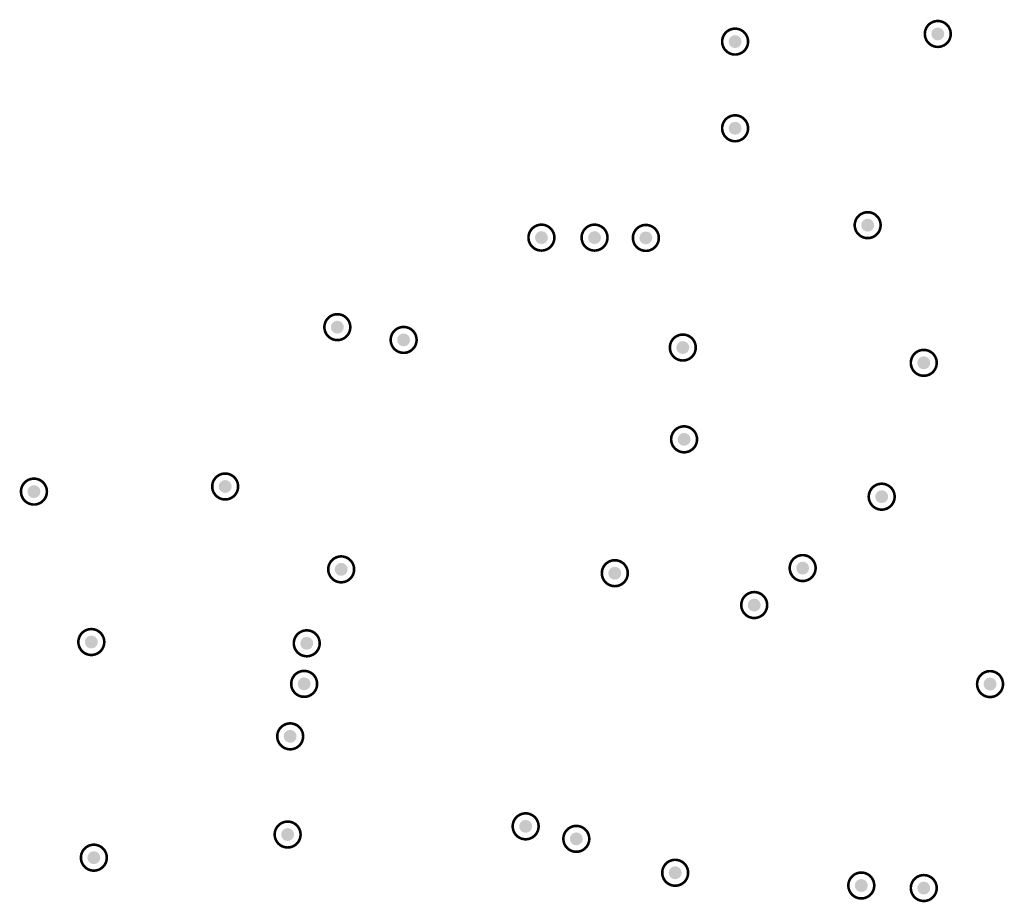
# Model space of a CAD drawing. Header units: inches. Extents: x -11.9 to 0, y -4.1 to 7.1.
# Tile 41 of 54: x -5.907 to -5.146, y 4.064 to 4.745. Entities that reach past the tile are written whole.
import ezdxf

# ---------------------------------------------------------------- set-up
doc = ezdxf.new("R2010")
doc.units = ezdxf.units.IN
doc.header["$MEASUREMENT"] = 0
doc.layers.add('DrillDrawing', color=1, linetype='Continuous')
doc.layers.add('ViaHoleLayer', color=16, linetype='Continuous')

msp = doc.modelspace()

# ---------------------------------------------------------------- hatches: boundary and pattern name
at = {"layer": 'ViaHoleLayer'}
h = msp.add_hatch(color=16, dxfattribs=at)
edge = h.paths.add_edge_path()
edge.add_arc((-5.19783, 4.73425), 0.005, 0, 360)
h = msp.add_hatch(color=16, dxfattribs=at)
edge = h.paths.add_edge_path()
edge.add_arc((-5.35433, 4.72835), 0.005, 0, 360)
h = msp.add_hatch(color=16, dxfattribs=at)
edge = h.paths.add_edge_path()
edge.add_arc((-5.35433, 4.66142), 0.005, 0, 360)
h = msp.add_hatch(color=16, dxfattribs=at)
edge = h.paths.add_edge_path()
edge.add_arc((-5.25197, 4.58661), 0.005, 0, 360)
h = msp.add_hatch(color=16, dxfattribs=at)
edge = h.paths.add_edge_path()
edge.add_arc((-5.50385, 4.577), 0.005, 0, 360)
h = msp.add_hatch(color=16, dxfattribs=at)
edge = h.paths.add_edge_path()
edge.add_arc((-5.46285, 4.577), 0.005, 0, 360)
h = msp.add_hatch(color=16, dxfattribs=at)
edge = h.paths.add_edge_path()
edge.add_arc((-5.42323, 4.57677), 0.005, 0, 360)
h = msp.add_hatch(color=16, dxfattribs=at)
edge = h.paths.add_edge_path()
edge.add_arc((-5.66142, 4.50787), 0.005, 0, 360)
h = msp.add_hatch(color=16, dxfattribs=at)
edge = h.paths.add_edge_path()
edge.add_arc((-5.61024, 4.49803), 0.005, 0, 360)
h = msp.add_hatch(color=16, dxfattribs=at)
edge = h.paths.add_edge_path()
edge.add_arc((-5.39469, 4.49213), 0.005, 0, 360)
h = msp.add_hatch(color=16, dxfattribs=at)
edge = h.paths.add_edge_path()
edge.add_arc((-5.20866, 4.48032), 0.005, 0, 360)
h = msp.add_hatch(color=16, dxfattribs=at)
edge = h.paths.add_edge_path()
edge.add_arc((-5.3937, 4.42126), 0.005, 0, 360)
h = msp.add_hatch(color=16, dxfattribs=at)
edge = h.paths.add_edge_path()
edge.add_arc((-5.74803, 4.38484), 0.005, 0, 360)
h = msp.add_hatch(color=16, dxfattribs=at)
edge = h.paths.add_edge_path()
edge.add_arc((-5.89567, 4.38091), 0.005, 0, 360)
h = msp.add_hatch(color=16, dxfattribs=at)
edge = h.paths.add_edge_path()
edge.add_arc((-5.24114, 4.37697), 0.005, 0, 360)
h = msp.add_hatch(color=16, dxfattribs=at)
edge = h.paths.add_edge_path()
edge.add_arc((-5.65846, 4.32087), 0.005, 0, 360)
h = msp.add_hatch(color=16, dxfattribs=at)
edge = h.paths.add_edge_path()
edge.add_arc((-5.30217, 4.32185), 0.005, 0, 360)
h = msp.add_hatch(color=16, dxfattribs=at)
edge = h.paths.add_edge_path()
edge.add_arc((-5.4472, 4.3179), 0.005, 0, 360)
h = msp.add_hatch(color=16, dxfattribs=at)
edge = h.paths.add_edge_path()
edge.add_arc((-5.33957, 4.29331), 0.005, 0, 360)
h = msp.add_hatch(color=16, dxfattribs=at)
edge = h.paths.add_edge_path()
edge.add_arc((-5.85138, 4.26476), 0.005, 0, 360)
h = msp.add_hatch(color=16, dxfattribs=at)
edge = h.paths.add_edge_path()
edge.add_arc((-5.68504, 4.26378), 0.005, 0, 360)
h = msp.add_hatch(color=16, dxfattribs=at)
edge = h.paths.add_edge_path()
edge.add_arc((-5.68704, 4.23247), 0.005, 0, 360)
h = msp.add_hatch(color=16, dxfattribs=at)
edge = h.paths.add_edge_path()
edge.add_arc((-5.15748, 4.23228), 0.005, 0, 360)
h = msp.add_hatch(color=16, dxfattribs=at)
edge = h.paths.add_edge_path()
edge.add_arc((-5.69783, 4.19193), 0.005, 0, 360)
h = msp.add_hatch(color=16, dxfattribs=at)
edge = h.paths.add_edge_path()
edge.add_arc((-5.6998, 4.11614), 0.005, 0, 360)
h = msp.add_hatch(color=16, dxfattribs=at)
edge = h.paths.add_edge_path()
edge.add_arc((-5.51604, 4.12247), 0.005, 0, 360)
h = msp.add_hatch(color=16, dxfattribs=at)
edge = h.paths.add_edge_path()
edge.add_arc((-5.47692, 4.1128), 0.005, 0, 360)
h = msp.add_hatch(color=16, dxfattribs=at)
edge = h.paths.add_edge_path()
edge.add_arc((-5.84941, 4.09826), 0.005, 0, 360)
h = msp.add_hatch(color=16, dxfattribs=at)
edge = h.paths.add_edge_path()
edge.add_arc((-5.40059, 4.08661), 0.005, 0, 360)
h = msp.add_hatch(color=16, dxfattribs=at)
edge = h.paths.add_edge_path()
edge.add_arc((-5.25689, 4.07677), 0.005, 0, 360)
h = msp.add_hatch(color=16, dxfattribs=at)
edge = h.paths.add_edge_path()
edge.add_arc((-5.20866, 4.0748), 0.005, 0, 360)

# ---------------------------------------------------------------- linework, layer by layer
at = {"layer": 'DrillDrawing'}
for points, const_width in [([(-5.18783, 4.73425, 1), (-5.20783, 4.73425, 1)], 0.002), ([(-5.34433, 4.72835, 1), (-5.36433, 4.72835, 1)], 0.002), ([(-5.36483, 4.72835, 1), (-5.36383, 4.72835, 1)], 0.001), ([(-5.34483, 4.72835, 1), (-5.34383, 4.72835, 1)], 0.001), ([(-5.20833, 4.73425, 1), (-5.20733, 4.73425, 1)], 0.001), ([(-5.18833, 4.73425, 1), (-5.18733, 4.73425, 1)], 0.001), ([(-5.34433, 4.66142, 1), (-5.36433, 4.66142, 1)], 0.002), ([(-5.36483, 4.66142, 1), (-5.36383, 4.66142, 1)], 0.001), ([(-5.34483, 4.66142, 1), (-5.34383, 4.66142, 1)], 0.001), ([(-5.24197, 4.58661, 1), (-5.26197, 4.58661, 1)], 0.002), ([(-5.49385, 4.577, 1), (-5.51385, 4.577, 1)], 0.002), ([(-5.45285, 4.577, 1), (-5.47285, 4.577, 1)], 0.002), ([(-5.41323, 4.57677, 1), (-5.43323, 4.57677, 1)], 0.002), ([(-5.26247, 4.58661, 1), (-5.26147, 4.58661, 1)], 0.001), ([(-5.24247, 4.58661, 1), (-5.24147, 4.58661, 1)], 0.001), ([(-5.51435, 4.577, 1), (-5.51335, 4.577, 1)], 0.001), ([(-5.49435, 4.577, 1), (-5.49335, 4.577, 1)], 0.001), ([(-5.47335, 4.577, 1), (-5.47235, 4.577, 1)], 0.001), ([(-5.45335, 4.577, 1), (-5.45235, 4.577, 1)], 0.001), ([(-5.43373, 4.57677, 1), (-5.43273, 4.57677, 1)], 0.001), ([(-5.41373, 4.57677, 1), (-5.41273, 4.57677, 1)], 0.001), ([(-5.65142, 4.50787, 1), (-5.67142, 4.50787, 1)], 0.002), ([(-5.67192, 4.50787, 1), (-5.67092, 4.50787, 1)], 0.001), ([(-5.65192, 4.50787, 1), (-5.65092, 4.50787, 1)], 0.001), ([(-5.60024, 4.49803, 1), (-5.62024, 4.49803, 1)], 0.002), ([(-5.38469, 4.49213, 1), (-5.40469, 4.49213, 1)], 0.002), ([(-5.62074, 4.49803, 1), (-5.61974, 4.49803, 1)], 0.001), ([(-5.60074, 4.49803, 1), (-5.59974, 4.49803, 1)], 0.001), ([(-5.40519, 4.49213, 1), (-5.40419, 4.49213, 1)], 0.001), ([(-5.38519, 4.49213, 1), (-5.38419, 4.49213, 1)], 0.001), ([(-5.19866, 4.48032, 1), (-5.21866, 4.48032, 1)], 0.002), ([(-5.21916, 4.48032, 1), (-5.21816, 4.48032, 1)], 0.001), ([(-5.19916, 4.48032, 1), (-5.19816, 4.48032, 1)], 0.001), ([(-5.3837, 4.42126, 1), (-5.4037, 4.42126, 1)], 0.002), ([(-5.4042, 4.42126, 1), (-5.4032, 4.42126, 1)], 0.001), ([(-5.3842, 4.42126, 1), (-5.3832, 4.42126, 1)], 0.001), ([(-5.73803, 4.38484, 1), (-5.75803, 4.38484, 1)], 0.002), ([(-5.88567, 4.38091, 1), (-5.90567, 4.38091, 1)], 0.002), ([(-5.23114, 4.37697, 1), (-5.25114, 4.37697, 1)], 0.002), ([(-5.90617, 4.38091, 1), (-5.90517, 4.38091, 1)], 0.001), ([(-5.88617, 4.38091, 1), (-5.88517, 4.38091, 1)], 0.001), ([(-5.75853, 4.38484, 1), (-5.75753, 4.38484, 1)], 0.001), ([(-5.73853, 4.38484, 1), (-5.73753, 4.38484, 1)], 0.001), ([(-5.25164, 4.37697, 1), (-5.25064, 4.37697, 1)], 0.001), ([(-5.23164, 4.37697, 1), (-5.23064, 4.37697, 1)], 0.001), ([(-5.64846, 4.32087, 1), (-5.66846, 4.32087, 1)], 0.002), ([(-5.4372, 4.3179, 1), (-5.4572, 4.3179, 1)], 0.002), ([(-5.29217, 4.32185, 1), (-5.31217, 4.32185, 1)], 0.002), ([(-5.66896, 4.32087, 1), (-5.66796, 4.32087, 1)], 0.001), ([(-5.64896, 4.32087, 1), (-5.64796, 4.32087, 1)], 0.001), ([(-5.4577, 4.3179, 1), (-5.4567, 4.3179, 1)], 0.001), ([(-5.4377, 4.3179, 1), (-5.4367, 4.3179, 1)], 0.001), ([(-5.31267, 4.32185, 1), (-5.31167, 4.32185, 1)], 0.001), ([(-5.29267, 4.32185, 1), (-5.29167, 4.32185, 1)], 0.001), ([(-5.32957, 4.29331, 1), (-5.34957, 4.29331, 1)], 0.002), ([(-5.35007, 4.29331, 1), (-5.34907, 4.29331, 1)], 0.001), ([(-5.33007, 4.29331, 1), (-5.32907, 4.29331, 1)], 0.001), ([(-5.84138, 4.26476, 1), (-5.86138, 4.26476, 1)], 0.002), ([(-5.67504, 4.26378, 1), (-5.69504, 4.26378, 1)], 0.002), ([(-5.86188, 4.26476, 1), (-5.86088, 4.26476, 1)], 0.001), ([(-5.84188, 4.26476, 1), (-5.84088, 4.26476, 1)], 0.001), ([(-5.69554, 4.26378, 1), (-5.69454, 4.26378, 1)], 0.001), ([(-5.67554, 4.26378, 1), (-5.67454, 4.26378, 1)], 0.001), ([(-5.67704, 4.23247, 1), (-5.69704, 4.23247, 1)], 0.002), ([(-5.14748, 4.23228, 1), (-5.16748, 4.23228, 1)], 0.002), ([(-5.69754, 4.23247, 1), (-5.69654, 4.23247, 1)], 0.001), ([(-5.67754, 4.23247, 1), (-5.67654, 4.23247, 1)], 0.001), ([(-5.16798, 4.23228, 1), (-5.16698, 4.23228, 1)], 0.001), ([(-5.14798, 4.23228, 1), (-5.14698, 4.23228, 1)], 0.001), ([(-5.68783, 4.19193, 1), (-5.70783, 4.19193, 1)], 0.002), ([(-5.70833, 4.19193, 1), (-5.70733, 4.19193, 1)], 0.001), ([(-5.68833, 4.19193, 1), (-5.68733, 4.19193, 1)], 0.001), ([(-5.50604, 4.12247, 1), (-5.52604, 4.12247, 1)], 0.002), ([(-5.6898, 4.11614, 1), (-5.7098, 4.11614, 1)], 0.002), ([(-5.52654, 4.12247, 1), (-5.52554, 4.12247, 1)], 0.001), ([(-5.50654, 4.12247, 1), (-5.50554, 4.12247, 1)], 0.001), ([(-5.46692, 4.1128, 1), (-5.48692, 4.1128, 1)], 0.002), ([(-5.7103, 4.11614, 1), (-5.7093, 4.11614, 1)], 0.001), ([(-5.6903, 4.11614, 1), (-5.6893, 4.11614, 1)], 0.001), ([(-5.48742, 4.1128, 1), (-5.48642, 4.1128, 1)], 0.001), ([(-5.46742, 4.1128, 1), (-5.46642, 4.1128, 1)], 0.001), ([(-5.83941, 4.09826, 1), (-5.85941, 4.09826, 1)], 0.002), ([(-5.85991, 4.09826, 1), (-5.85891, 4.09826, 1)], 0.001), ([(-5.83991, 4.09826, 1), (-5.83891, 4.09826, 1)], 0.001), ([(-5.39059, 4.08661, 1), (-5.41059, 4.08661, 1)], 0.002), ([(-5.41109, 4.08661, 1), (-5.41009, 4.08661, 1)], 0.001), ([(-5.39109, 4.08661, 1), (-5.39009, 4.08661, 1)], 0.001), ([(-5.24689, 4.07677, 1), (-5.26689, 4.07677, 1)], 0.002), ([(-5.19866, 4.0748, 1), (-5.21866, 4.0748, 1)], 0.002), ([(-5.26739, 4.07677, 1), (-5.26639, 4.07677, 1)], 0.001), ([(-5.24739, 4.07677, 1), (-5.24639, 4.07677, 1)], 0.001), ([(-5.21916, 4.0748, 1), (-5.21816, 4.0748, 1)], 0.001), ([(-5.19916, 4.0748, 1), (-5.19816, 4.0748, 1)], 0.001)]:
    msp.add_lwpolyline(points, format="xyb", close=True, dxfattribs=dict(at, const_width=const_width))

doc.saveas('drawing.dxf')
